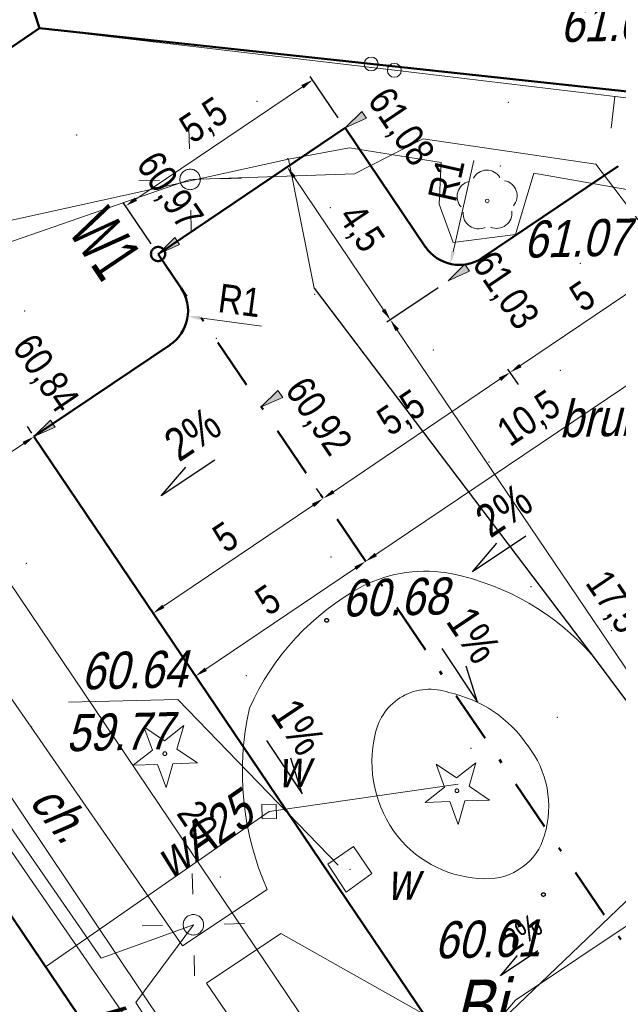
# Model space of a CAD drawing. Header units: metres. Extents: x 5515053 to 5515176, y 5844635 to 5844761.
# Tile 5 of 8: x 5515107 to 5515121, y 5844694 to 5844718. Entities that reach past the tile are written whole.
import ezdxf
from ezdxf.enums import TextEntityAlignment as Align

# ---------------------------------------------------------------- set-up
doc = ezdxf.new("R2010")
doc.units = ezdxf.units.M
doc.header["$LTSCALE"] = 1000
doc.header["$MEASUREMENT"] = 0
for name, pattern in [('0.5_0.5', [1, 0.5, -0.5]), ('1', [0]), ('BUD', [0]), ('DASHDOT', [1, 0.5, -0.25, 0, -0.25]), ('GDE', [0]), ('KOC', [2, 1.5, -0.5]), ('KOJ', [0]), ('KOU', [1.5, 1, -0.5]), ('UOW', [1.5, 1, -0.5]), ('UPE', [0]), ('UPK', [0]), ('UPT', [0]), ('UPW', [0]), ('WSN', [0])]:
    doc.linetypes.add(name, pattern=pattern)
doc.layers.get('0').update_dxf_attribs({"color": 250, "linetype": 'CONTINUOUS', "lineweight": 30})
doc.layers.get('Defpoints').update_dxf_attribs({"linetype": 'CONTINUOUS'})
for name, color, linetype in [('!KZ_GRANICE', 40, '0.5_0.5'), ('!KZ_MAPA', 253, '0.5_0.5'), ('!KZ_RZĘDNE PROJ.', 5, 'CONTINUOUS')]:
    doc.layers.add(name, color=color, linetype=linetype)
for name, color, linetype, lineweight in [('!KZ_KRAWĘŻNIK', 7, 'CONTINUOUS', 50), ('!KZ_OŚ', 1, 'DASHDOT', 30), ('!KZ_SPADKI', 7, 'CONTINUOUS', 25), ('!KZ_WYMIARY', 7, '1', 13), ('EBU_L_1', 7, '1', 50), ('EDZ_L_1', 30, 'GDE', 50), ('EUZ_T_1', 7, 'CONTINUOUS', 25), ('point', 5, 'CONTINUOUS', 13), ('SDR_L_1', 7, '1', 25), ('SDR_R_L_1', 7, '1', 35), ('SDR_T_3', 7, 'CONTINUOUS', 18), ('SZO_L_1', 7, '1', 18), ('SZO_R_L_1', 7, '1', 18), ('SZZ_R_T_1', 7, 'CONTINUOUS', 18), ('UEEN_R_L_1', 1, '1', 18), ('UKKD_R_L_1', 14, '1', 18), ('UKKD_R_T_2', 14, 'CONTINUOUS', 18), ('UTTM_R_L_1', 30, '1', 18), ('UWWA_R_T_2', 5, 'CONTINUOUS', 18), ('UWWA_R_T_3', 5, 'CONTINUOUS', 18), ('UWWA_T_3', 5, 'CONTINUOUS', 18), ('UWWO_L_3', 5, '1', 18), ('UWWO_R_L_1', 5, '1', 18), ('UWWO_R_T_2', 5, 'CONTINUOUS', 18), ('WUK_R_L_1', 15, '1', 18), ('WUK_R_T_3', 247, 'CONTINUOUS', 18), ('WUK_T_3', 247, 'CONTINUOUS', 18)]:
    doc.layers.add(name, color=color, linetype=linetype, lineweight=lineweight)
doc.layers.add('!KZ_OPIS', color=7, linetype='CONTINUOUS', lineweight=9, true_color=0x000000)
doc.styles.add('plan', font='ARIALN.TTF', dxfattribs={"height": 0.7})
doc.styles.get("Standard").update_dxf_attribs({"font": 'ARIALN.TTF', "width": 0.75})
doc.dimstyles.new('plan', dxfattribs={"dimtxt": 0.7, "dimasz": 0.3, "dimexe": 0.1, "dimexo": 0.3, "dimgap": 0.2, "dimtad": 1, "dimzin": 9, "dimtxsty": 'plan', "dimcen": 0, "dimclrd": 256, "dimclre": 256, "dimclrt": 256, "dimazin": 2, "dimtfac": 1, "dimtofl": 0, "dimtmove": 0, "dimatfit": 3, "dimfxl": 1, "dimlwd": -1, "dimarcsym": 0})

# ---------------------------------------------------------------- blocks, each defined once
blk = doc.blocks.new('DLI')
at = {"color": 253, "lineweight": 13}
blk.add_circle((0, 0), 0.045, dxfattribs=at)
for centre, start, end in [((0, 0.375), 30.1454, 149.8546), ((-0.357, 0.116), 102.1497, 221.8548), ((0.357, 0.116), 318.1452, 77.8503), ((-0.22, -0.303), 174.1535, 293.849), ((0.22, -0.303), 246.151, 5.8465)]:
    blk.add_arc(centre, 0.375, start, end, dxfattribs=at)
blk = doc.blocks.new('ZAS')
at = {"color": 253, "lineweight": 13}
for p, q in [((0.175, 0.175), (-0.175, 0.175)), ((-0.175, 0.175), (-0.175, -0.175)), ((0.175, -0.175), (0.175, 0.175)), ((-0.175, -0.175), (0.175, -0.175))]:
    blk.add_line(p, q, dxfattribs=at)
blk = doc.blocks.new('MAPA')
at = {"color": 251, "lineweight": 13}
for p, q in [((47.151, -45.967), (47.139, -45.467)), ((45.919, -46.746), (46.418, -46.734)), ((47.918, -46.7), (48.418, -46.688)), ((47.186, -47.467), (47.197, -47.967)), ((46.54, -60.409), (47.013, -60.04)), ((47.013, -60.04), (46.848, -60.617)), ((46.248, -60.638), (46.043, -60.074)), ((46.043, -60.074), (46.54, -60.409)), ((45.776, -61.008), (46.248, -60.638)), ((46.848, -60.617), (47.346, -60.952)), ((46.375, -60.986), (45.776, -61.008)), ((46.581, -61.55), (46.375, -60.986)), ((46.746, -60.973), (46.581, -61.55)), ((47.346, -60.952), (46.746, -60.973)), ((53.371, -61.544), (53.165, -60.98)), ((53.165, -60.98), (53.663, -61.315)), ((53.663, -61.315), (54.136, -60.945)), ((54.136, -60.945), (53.971, -61.522)), ((52.898, -61.913), (53.371, -61.544)), ((53.971, -61.522), (54.468, -61.858)), ((53.498, -61.892), (52.898, -61.913)), ((53.704, -62.456), (53.498, -61.892)), ((53.869, -61.879), (53.704, -62.456)), ((54.468, -61.858), (53.869, -61.879)), ((47.231, -64.15), (47.219, -63.65)), ((45.998, -64.928), (46.498, -64.917)), ((47.998, -64.882), (48.498, -64.871)), ((47.265, -65.649), (47.277, -66.149))]:
    blk.add_line(p, q, dxfattribs=at)
for centre, radius in [((47.168, -46.717), 0.25), ((46.552, -60.725), 0.045), ((53.674, -61.63), 0.045), ((47.248, -64.9), 0.25)]:
    blk.add_circle(centre, radius, dxfattribs=at)
at = {"color": 251}
for centre in [(50.497, -57.473), (55.783, -64.162)]:
    blk.add_circle(centre, 0.045, dxfattribs=at)
at = {"layer": 'EBU_L_1', "color": 251, "linetype": 'BUD', "lineweight": 50}
blk.add_line((35.707, -54.163), (49.306, -74.314), dxfattribs=at)
at = {"layer": 'EBU_L_1', "color": 251, "linetype": 'BUD'}
blk.add_line((35.707, -54.163), (49.306, -74.314), dxfattribs=at)
at = {"layer": 'EDZ_L_1', "color": 251, "linetype": 'GDE'}
for p, q in [((38.29, -27.18), (43.5, -43.03)), ((43.5, -43.03), (27.765, -53.697)), ((67.75, -45.64), (43.5, -43.03))]:
    blk.add_line(p, q, dxfattribs=at)
at = {"layer": 'point', "color": 251}
for p in [(51.818, -44.649, 61.268), (51.818, -44.649, 61.268), (48.799, -44.81, 61.366), (48.799, -44.81, 61.366), (54.928, -44.838, 61.207), (54.928, -44.838, 61.207), (44.399, -45.632, 61.049), (44.399, -45.632, 61.049), (49.544, -46.21, 61.174), (49.544, -46.21, 61.174), (54.728, -46.388, 61.223), (54.728, -46.388, 61.223), (50.591, -47.407, 61.113), (50.591, -47.407, 61.113), (56.683, -48.763, 61.044), (56.683, -48.763, 61.044), (50.208, -49.516, 61.095), (50.208, -49.516, 61.095), (43.137, -49.925, 60.843), (43.137, -49.925, 60.843), (47.806, -50.592, 60.931), (47.806, -50.592, 60.931), (53.098, -50.88, 60.945), (53.098, -50.88, 60.945), (56.196, -51.375, 60.957), (56.196, -51.375, 60.957), (54.457, -53.613, 60.853), (54.457, -53.613, 60.853), (50.601, -55.929, 60.943), (50.601, -55.929, 60.943), (43.176, -56.085, 60.741), (43.176, -56.085, 60.741), (55.48, -56.65, 60.819), (55.48, -56.65, 60.819), (57.437, -57.725, 60.771), (57.437, -57.725, 60.771), (48.538, -58.821, 60.697), (48.538, -58.821, 60.697), (56.123, -59.839, 60.703), (43.304, -60.076, 60.733), (43.304, -60.076, 60.733), (54.019, -60.595, 60.366), (51.067, -63.544, 60.67), (51.067, -63.544, 60.67), (47.907, -63.735, 60.695), (47.907, -63.735, 60.695)]:
    blk.add_point(p, dxfattribs=at)
at = {"layer": 'SDR_L_1', "color": 251, "linetype": 'KOC', "lineweight": 18}
for p, q in [((51.051, -45.947), (49.567, -46.221)), ((53.29, -46.306), (51.051, -45.947)), ((53.244, -47.317), (53.29, -46.306)), ((55.547, -46.564), (55.101, -48.064)), ((57.957, -46.988), (55.547, -46.564)), ((53.585, -48.259), (53.244, -47.317)), ((55.101, -48.064), (53.585, -48.259))]:
    blk.add_line(p, q, dxfattribs=at)
at = {"layer": 'SDR_L_1', "color": 251, "linetype": 'KOU', "lineweight": 18}
for p, q in [((49.567, -46.221), (42.422, -47.797)), ((50.19, -49.368), (49.567, -46.221)), ((37.129, -51.17), (46.98, -65.416)), ((46.98, -65.416), (49.049, -64.038)), ((55.102, -66.739), (58.56, -64.418)), ((47.571, -66.322), (49.383, -65.11)), ((49.383, -65.11), (53.589, -67.484)), ((54.343, -76.318), (47.571, -66.322)), ((54.586, -67.341), (55.102, -66.739))]:
    blk.add_line(p, q, dxfattribs=at)
at = {"layer": 'SDR_L_1', "color": 251, "linetype": 'KOJ', "lineweight": 25}
for p, q in [((50.19, -49.368), (56.969, -58.324)), ((56.969, -58.324), (57.835, -59.474))]:
    blk.add_line(p, q, dxfattribs=at)
at = {"layer": 'SDR_L_1', "color": 251, "linetype": 'KOU', "lineweight": 18}
for centre, radius, start, end in [((52.896, -59.635), 3.36, 78.5683, 117.0437), ((52.32, -62.395), 6.18, 41.2163, 78.4053), ((54.348, -62.159), 6.27, 118.3695, 156.0757), ((55.492, -61.176), 7.05, 167.2191, 203.9472)]:
    blk.add_arc(centre, radius, start, end, dxfattribs=at)
at = {"layer": 'SDR_R_L_1', "color": 251, "linetype": 'KOC', "lineweight": 18}
blk.add_line((37.356, -53.665), (49.912, -72.4), dxfattribs=at)
for centre, radius, start, end in [((53.015, -60.513), 1.36, 70.072, 168.6859), ((52.831, -62.266), 3.1, 34.0438, 77.9295), ((54.552, -60.926), 2.95, 166.6825, 218.0561), ((53.502, -62.016), 2.41, 343.2417, 38.0742), ((54.386, -61.005), 2.77, 218.8771, 269.3369), ((54.412, -62.326), 1.45, 267.7133, 344.6039)]:
    blk.add_arc(centre, radius, start, end, dxfattribs=at)
at = {"layer": 'SZO_L_1', "color": 251, "linetype": '1'}
for p, q in [((38.256, -46.586), (43.502, -43.031)), ((43.502, -43.031), (51.584, -43.901)), ((51.584, -43.901), (59.666, -44.771))]:
    blk.add_line(p, q, dxfattribs=at)
blk.add_circle((51.584, -43.901), 0.17, dxfattribs=at)
at = {"layer": 'SZO_R_L_1', "color": 251, "linetype": '1'}
for p, q in [((43.502, -43.031), (38.256, -46.586)), ((52.148, -44.055), (43.502, -43.031)), ((60.794, -45.079), (52.148, -44.055))]:
    blk.add_line(p, q, dxfattribs=at)
blk.add_circle((52.148, -44.055), 0.17, dxfattribs=at)
at = {"layer": 'UEEN_R_L_1', "color": 251, "linetype": 'UPE', "lineweight": 18}
for p, q in [((52.847, -45.726), (51.176, -46.584)), ((57.062, -46.348), (52.847, -45.726)), ((63.366, -54.655), (57.062, -46.348)), ((51.176, -46.584), (47.168, -46.717)), ((47.168, -46.717), (39.061, -49.535)), ((36.687, -53.701), (44.996, -65.712)), ((44.996, -65.712), (47.248, -64.9)), ((47.248, -64.9), (45.841, -66.792)), ((45.841, -66.792), (49.781, -72.803))]:
    blk.add_line(p, q, dxfattribs=at)
at = {"layer": 'UKKD_R_L_1', "color": 251, "linetype": 'UPK', "lineweight": 18}
blk.add_line((36.959, -54.635), (56.611, -83.118), dxfattribs=at)
at = {"layer": 'UTTM_R_L_1', "color": 251, "linetype": 'UPT', "lineweight": 18}
blk.add_line((74.356, -48.51), (52.356, -69.523), dxfattribs=at)
at = {"layer": 'UWWA_T_3', "color": 251}
for p in [(44.2, -59.469), (50.775, -63.448)]:
    blk.add_line(p, (46.87, -59.407), dxfattribs=at)
at = {"layer": 'UWWO_L_3', "color": 251, "linetype": 'UOW', "lineweight": 18}
for p, q in [((51.155, -62.989), (50.525, -63.424)), ((51.6, -63.649), (51.155, -62.989)), ((50.525, -63.424), (50.971, -64.103)), ((50.971, -64.103), (51.6, -63.649))]:
    blk.add_line(p, q, dxfattribs=at)
at = {"layer": 'UWWO_R_L_1', "color": 251, "linetype": 'UPW', "lineweight": 18}
for p, q in [((49.095, -62.136), (53.7, -61.47)), ((43.641, -65.923), (49.095, -62.136))]:
    blk.add_line(p, q, dxfattribs=at)
at = {"layer": 'WUK_R_L_1', "color": 251, "linetype": 'WSN', "lineweight": 18}
blk.add_line((57.524, -44.697), (57.432, -45.47), dxfattribs=at)
at = {"layer": 'SZZ_R_T_1', "color": 251, "rotation": 1.322970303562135}
blk.add_blockref('DLI', (54.412, -47.24), dxfattribs=at)
at = {"layer": 'UWWA_R_T_2', "color": 251, "rotation": 1.322970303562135}
blk.add_blockref('ZAS', (49.095, -62.136), dxfattribs=at)
at = {"layer": 'EUZ_T_1', "color": 251, "oblique": 15}
blk.add_text('Bi', height=1.25, rotation=1.323, dxfattribs=at).set_placement((54.194, -66.83), align=Align.MIDDLE)
at = {"layer": 'SDR_T_3', "color": 251, "oblique": 15}
for s, rotation, p in [('bruk', 1.323, (57.165, -52.518)), ('ch.', 308.3531, (44.014, -62.154))]:
    blk.add_text(s, height=0.9, rotation=rotation, dxfattribs=at).set_placement(p, align=Align.MIDDLE)
at = {"layer": 'UKKD_R_T_2', "color": 251, "oblique": 15}
blk.add_text('kd150', height=0.9, rotation=300.7531, dxfattribs=at).set_placement((45.326, -68.305), align=Align.CENTER)
at = {"layer": 'UWWA_R_T_3', "color": 251, "oblique": 15}
blk.add_text('w', height=0.9, rotation=1.323, dxfattribs=at).set_placement((49.661, -61.093), align=Align.MIDDLE)
at = {"layer": 'UWWA_T_3', "color": 251, "oblique": 15}
for s, p in [('60.64', (44.493, -58.262)), ('59.77', (44.126, -59.77))]:
    blk.add_text(s, height=0.9, rotation=1.323, dxfattribs=at).set_placement(p, align=Align.TOP_LEFT)
blk.add_text('w', height=0.9, rotation=1.323, dxfattribs=at).set_placement((51.965, -64.3))
at = {"layer": 'UWWO_R_T_2', "color": 251, "oblique": 15}
blk.add_text('wA25', height=0.9, rotation=34.8028, dxfattribs=at).set_placement((47.746, -63.088), align=Align.CENTER)
at = {"layer": 'WUK_R_T_3', "color": 251, "oblique": 15}
for s, p in [('61.07', (55.304, -48.63)), ('60.68', (50.875, -57.384)), ('60.61', (53.129, -65.724))]:
    blk.add_text(s, height=0.9, rotation=1.323, dxfattribs=at).set_placement(p)
at = {"layer": 'WUK_T_3', "color": 251, "oblique": 15}
blk.add_text('61.09', height=0.9, rotation=1.323, dxfattribs=at).set_placement((56.193, -43.368))
blk = doc.blocks.new('GRANICE')
at = {"layer": 'EDZ_L_1', "linetype": 'GDE'}
for p, q in [((38.29, -27.18), (43.5, -43.03)), ((43.5, -43.03), (27.765, -53.697)), ((67.75, -45.64), (43.5, -43.03))]:
    blk.add_line(p, q, dxfattribs=at)
blk = doc.blocks.new('*D290')
at = {"layer": '!KZ_WYMIARY', "lineweight": -2, "transparency": 16777216}
for p, q in [((5515106.774, 5844708.427), (5515106.885, 5844708.261)), ((5515100.971, 5844704.511), (5515101.083, 5844704.346))]:
    blk.add_line(p, q, dxfattribs=at)
at = {"layer": '!KZ_WYMIARY', "transparency": 16777216}
blk.add_line((5515106.693, 5844708.011), (5515101.388, 5844704.431), dxfattribs=at)
for points in [[(5515106.665, 5844708.052), (5515106.721, 5844707.969), (5515106.941, 5844708.178)], [(5515101.36, 5844704.472), (5515101.416, 5844704.389), (5515101.139, 5844704.263)]]:
    blk.add_solid(points, dxfattribs=at)
at = {"layer": 'Defpoints', "color": 0, "transparency": 16777216}
for p in [(5515106.941, 5844708.178), (5515101.139, 5844704.263), (5515101.139, 5844704.263)]:
    blk.add_point(p, dxfattribs=at)
at = {"layer": '!KZ_WYMIARY', "transparency": 16777216, "insert": (5515103.733, 5844706.677), "char_height": 0.7, "attachment_point": 5, "rotation": 34.013, "style": 'plan'}
blk.add_mtext('7', dxfattribs=at)
blk = doc.blocks.new('*D293')
at = {"layer": '!KZ_WYMIARY', "transparency": 16777216}
blk.add_line((5515112.488, 5844710.876), (5515110.986, 5844711.075), dxfattribs=at)
blk.add_solid([(5515110.993, 5844711.124), (5515110.98, 5844711.025), (5515110.689, 5844711.114)], dxfattribs=at)
at = {"layer": 'Defpoints', "color": 0, "transparency": 16777216}
for p in [(5515109.698, 5844711.245), (5515110.689, 5844711.114)]:
    blk.add_point(p, dxfattribs=at)
at = {"layer": '!KZ_WYMIARY', "transparency": 16777216, "insert": (5515111.958, 5844711.502), "char_height": 0.7, "attachment_point": 5, "rotation": 352.4723, "style": 'plan'}
blk.add_mtext('R1', dxfattribs=at)
blk = doc.blocks.new('*D294')
at = {"layer": '!KZ_WYMIARY', "transparency": 16777216}
blk.add_line((5515117.665, 5844714.918), (5515117.158, 5844712.685), dxfattribs=at)
blk.add_solid([(5515117.109, 5844712.696), (5515117.207, 5844712.674), (5515117.091, 5844712.393)], dxfattribs=at)
at = {"layer": 'Defpoints', "color": 0, "transparency": 16777216}
for p in [(5515117.313, 5844713.368), (5515117.091, 5844712.393)]:
    blk.add_point(p, dxfattribs=at)
at = {"layer": '!KZ_WYMIARY', "transparency": 16777216, "insert": (5515116.993, 5844714.448), "char_height": 0.7, "attachment_point": 5, "rotation": 77.2009, "style": 'plan'}
blk.add_mtext('R1', dxfattribs=at)
blk = doc.blocks.new('*D299')
at = {"layer": '!KZ_WYMIARY', "lineweight": -2, "transparency": 16777216}
for p, q in [((5515114.277, 5844715.542), (5515113.031, 5844714.701)), ((5515116.795, 5844711.812), (5515115.548, 5844710.971))]:
    blk.add_line(p, q, dxfattribs=at)
at = {"layer": '!KZ_WYMIARY', "transparency": 16777216}
blk.add_line((5515113.282, 5844714.508), (5515115.463, 5844711.275), dxfattribs=at)
for points in [[(5515113.323, 5844714.536), (5515113.24, 5844714.48), (5515113.114, 5844714.757)], [(5515115.505, 5844711.303), (5515115.422, 5844711.247), (5515115.631, 5844711.027)]]:
    blk.add_solid(points, dxfattribs=at)
at = {"layer": 'Defpoints', "color": 0, "transparency": 16777216}
for p in [(5515114.526, 5844715.71), (5515117.043, 5844711.98), (5515115.631, 5844711.027)]:
    blk.add_point(p, dxfattribs=at)
at = {"layer": '!KZ_WYMIARY', "transparency": 16777216, "insert": (5515114.886, 5844713.238), "char_height": 0.7, "attachment_point": 5, "rotation": 304.013, "style": 'plan'}
blk.add_mtext('4,5', dxfattribs=at)
blk = doc.blocks.new('*D300')
at = {"layer": '!KZ_WYMIARY', "lineweight": -2, "transparency": 16777216}
for p, q in [((5515114.358, 5844715.958), (5515113.679, 5844716.964)), ((5515109.799, 5844712.882), (5515109.12, 5844713.888))]:
    blk.add_line(p, q, dxfattribs=at)
at = {"layer": '!KZ_WYMIARY', "transparency": 16777216}
blk.add_line((5515113.487, 5844716.714), (5515109.425, 5844713.973), dxfattribs=at)
for points in [[(5515113.459, 5844716.755), (5515113.515, 5844716.672), (5515113.735, 5844716.882)], [(5515109.397, 5844714.014), (5515109.453, 5844713.931), (5515109.176, 5844713.805)]]:
    blk.add_solid(points, dxfattribs=at)
at = {"layer": 'Defpoints', "color": 0, "transparency": 16777216}
for p in [(5515114.526, 5844715.71), (5515109.176, 5844713.805), (5515109.967, 5844712.633)]:
    blk.add_point(p, dxfattribs=at)
at = {"layer": '!KZ_WYMIARY', "transparency": 16777216, "insert": (5515111.109, 5844715.857), "char_height": 0.7, "attachment_point": 5, "rotation": 34.013, "style": 'plan'}
blk.add_mtext('5,5', dxfattribs=at)
blk = doc.blocks.new('*D303')
at = {"layer": '!KZ_WYMIARY', "lineweight": -2, "transparency": 16777216}
for p, q in [((5515116.795, 5844711.812), (5515115.548, 5844710.971)), ((5515127.415, 5844697.867), (5515125.337, 5844696.465))]:
    blk.add_line(p, q, dxfattribs=at)
at = {"layer": '!KZ_WYMIARY', "transparency": 16777216}
blk.add_line((5515115.799, 5844710.778), (5515125.252, 5844696.769), dxfattribs=at)
for points in [[(5515115.84, 5844710.806), (5515115.757, 5844710.75), (5515115.631, 5844711.027)], [(5515125.294, 5844696.797), (5515125.211, 5844696.741), (5515125.42, 5844696.521)]]:
    blk.add_solid(points, dxfattribs=at)
at = {"layer": 'Defpoints', "color": 0, "transparency": 16777216}
for p in [(5515117.043, 5844711.98), (5515127.664, 5844698.035), (5515125.42, 5844696.521)]:
    blk.add_point(p, dxfattribs=at)
at = {"layer": '!KZ_WYMIARY', "transparency": 16777216, "insert": (5515121.04, 5844704.121), "char_height": 0.7, "attachment_point": 5, "rotation": 304.013, "style": 'plan'}
blk.add_mtext('17,5', dxfattribs=at)
blk = doc.blocks.new('*D307')
at = {"layer": '!KZ_WYMIARY', "lineweight": -2, "transparency": 16777216}
for p, q in [((5515100.89, 5844704.095), (5515099.023, 5844702.835)), ((5515112.078, 5844687.517), (5515110.21, 5844686.257))]:
    blk.add_line(p, q, dxfattribs=at)
at = {"layer": '!KZ_WYMIARY', "transparency": 16777216}
blk.add_line((5515099.274, 5844702.642), (5515110.126, 5844686.561), dxfattribs=at)
for points in [[(5515099.315, 5844702.67), (5515099.232, 5844702.614), (5515099.106, 5844702.891)], [(5515110.167, 5844686.589), (5515110.084, 5844686.533), (5515110.293, 5844686.312)]]:
    blk.add_solid(points, dxfattribs=at)
at = {"layer": 'Defpoints', "color": 0, "transparency": 16777216}
for p in [(5515101.139, 5844704.263), (5515112.327, 5844687.685), (5515110.293, 5844686.312)]:
    blk.add_point(p, dxfattribs=at)
at = {"layer": '!KZ_WYMIARY', "transparency": 16777216, "insert": (5515105.162, 5844694.913), "char_height": 0.7, "attachment_point": 5, "rotation": 304.013, "style": 'plan'}
blk.add_mtext('20', dxfattribs=at)
blk = doc.blocks.new('*D310')
at = {"layer": '!KZ_WYMIARY', "lineweight": -2, "transparency": 16777216}
for p, q in [((5515113.824, 5844706.917), (5515113.936, 5844706.752)), ((5515109.68, 5844704.12), (5515109.792, 5844703.955))]:
    blk.add_line(p, q, dxfattribs=at)
at = {"layer": '!KZ_WYMIARY', "transparency": 16777216}
blk.add_line((5515110.096, 5844704.04), (5515113.744, 5844706.501), dxfattribs=at)
for points in [[(5515113.716, 5844706.542), (5515113.772, 5844706.459), (5515113.992, 5844706.669)], [(5515110.068, 5844704.081), (5515110.124, 5844703.998), (5515109.848, 5844703.872)]]:
    blk.add_solid(points, dxfattribs=at)
at = {"layer": 'Defpoints', "color": 0, "transparency": 16777216}
for p in [(5515113.992, 5844706.669), (5515113.992, 5844706.669), (5515109.848, 5844703.872)]:
    blk.add_point(p, dxfattribs=at)
at = {"layer": '!KZ_WYMIARY', "transparency": 16777216, "insert": (5515111.609, 5844705.731), "char_height": 0.7, "attachment_point": 5, "rotation": 34.0131, "style": 'plan'}
blk.add_mtext('5', dxfattribs=at)
blk = doc.blocks.new('*D311')
at = {"layer": '!KZ_WYMIARY', "lineweight": -2, "transparency": 16777216}
for p, q in [((5515118.751, 5844709.449), (5515118.495, 5844709.828)), ((5515113.824, 5844706.917), (5515113.936, 5844706.752))]:
    blk.add_line(p, q, dxfattribs=at)
at = {"layer": '!KZ_WYMIARY', "transparency": 16777216}
blk.add_line((5515114.241, 5844706.836), (5515118.302, 5844709.577), dxfattribs=at)
for points in [[(5515118.275, 5844709.619), (5515118.33, 5844709.536), (5515118.551, 5844709.745)], [(5515114.213, 5844706.878), (5515114.269, 5844706.795), (5515113.992, 5844706.669)]]:
    blk.add_solid(points, dxfattribs=at)
at = {"layer": 'Defpoints', "color": 0, "transparency": 16777216}
for p in [(5515118.551, 5844709.745), (5515118.919, 5844709.2), (5515113.992, 5844706.669)]:
    blk.add_point(p, dxfattribs=at)
at = {"layer": '!KZ_WYMIARY', "transparency": 16777216, "insert": (5515115.925, 5844708.72), "char_height": 0.7, "attachment_point": 5, "rotation": 34.0131, "style": 'plan'}
blk.add_mtext('5,5', dxfattribs=at)
blk = doc.blocks.new('*D312')
at = {"layer": '!KZ_WYMIARY', "lineweight": -2, "transparency": 16777216}
for p, q in [((5515122.666, 5844712.586), (5515122.64, 5844712.625)), ((5515118.751, 5844709.449), (5515118.495, 5844709.828))]:
    blk.add_line(p, q, dxfattribs=at)
at = {"layer": '!KZ_WYMIARY', "transparency": 16777216}
blk.add_line((5515118.8, 5844709.913), (5515122.447, 5844712.374), dxfattribs=at)
for points in [[(5515122.419, 5844712.416), (5515122.475, 5844712.333), (5515122.696, 5844712.542)], [(5515118.772, 5844709.954), (5515118.828, 5844709.872), (5515118.551, 5844709.745)]]:
    blk.add_solid(points, dxfattribs=at)
at = {"layer": 'Defpoints', "color": 0, "transparency": 16777216}
for p in [(5515122.696, 5844712.542), (5515122.834, 5844712.337), (5515118.919, 5844709.2)]:
    blk.add_point(p, dxfattribs=at)
at = {"layer": '!KZ_WYMIARY', "transparency": 16777216, "insert": (5515120.312, 5844711.605), "char_height": 0.7, "attachment_point": 5, "rotation": 34.0131, "style": 'plan'}
blk.add_mtext('5', dxfattribs=at)
blk = doc.blocks.new('*D313')
at = {"layer": '!KZ_WYMIARY', "lineweight": -2, "transparency": 16777216}
for p, q in [((5515114.86, 5844705.383), (5515114.971, 5844705.218)), ((5515110.715, 5844702.587), (5515110.827, 5844702.421))]:
    blk.add_line(p, q, dxfattribs=at)
at = {"layer": '!KZ_WYMIARY', "transparency": 16777216}
blk.add_line((5515111.131, 5844702.506), (5515114.779, 5844704.967), dxfattribs=at)
for points in [[(5515114.751, 5844705.008), (5515114.807, 5844704.926), (5515115.027, 5844705.135)], [(5515111.104, 5844702.547), (5515111.159, 5844702.464), (5515110.883, 5844702.338)]]:
    blk.add_solid(points, dxfattribs=at)
at = {"layer": 'Defpoints', "color": 0, "transparency": 16777216}
for p in [(5515115.027, 5844705.135), (5515115.027, 5844705.135), (5515110.883, 5844702.338)]:
    blk.add_point(p, dxfattribs=at)
at = {"layer": '!KZ_WYMIARY', "transparency": 16777216, "insert": (5515112.644, 5844704.197), "char_height": 0.7, "attachment_point": 5, "rotation": 34.0131, "style": 'plan'}
blk.add_mtext('5', dxfattribs=at)
blk = doc.blocks.new('*D314')
at = {"layer": '!KZ_WYMIARY', "lineweight": -2, "transparency": 16777216}
for p, q in [((5515123.571, 5844711.245), (5515123.675, 5844711.091)), ((5515114.86, 5844705.383), (5515114.971, 5844705.218))]:
    blk.add_line(p, q, dxfattribs=at)
at = {"layer": '!KZ_WYMIARY', "transparency": 16777216}
blk.add_line((5515115.276, 5844705.303), (5515123.482, 5844710.84), dxfattribs=at)
for points in [[(5515123.454, 5844710.882), (5515123.51, 5844710.799), (5515123.731, 5844711.008)], [(5515115.248, 5844705.344), (5515115.304, 5844705.261), (5515115.027, 5844705.135)]]:
    blk.add_solid(points, dxfattribs=at)
at = {"layer": 'Defpoints', "color": 0, "transparency": 16777216}
for p in [(5515123.731, 5844711.008), (5515123.739, 5844710.996), (5515115.027, 5844705.135)]:
    blk.add_point(p, dxfattribs=at)
at = {"layer": '!KZ_WYMIARY', "transparency": 16777216, "insert": (5515119.032, 5844708.586), "char_height": 0.7, "attachment_point": 5, "rotation": 34.0131, "style": 'plan'}
blk.add_mtext('10,5', dxfattribs=at)
blk = doc.blocks.new('*D316')
at = {"layer": '!KZ_WYMIARY', "lineweight": -2, "transparency": 16777216}
for p, q in [((5515105.914, 5844707.486), (5515104.799, 5844706.734)), ((5515117.103, 5844690.908), (5515115.978, 5844690.15))]:
    blk.add_line(p, q, dxfattribs=at)
at = {"layer": '!KZ_WYMIARY', "transparency": 16777216}
blk.add_line((5515105.05, 5844706.541), (5515115.893, 5844690.454), dxfattribs=at)
for points in [[(5515105.091, 5844706.569), (5515105.009, 5844706.513), (5515104.882, 5844706.79)], [(5515115.934, 5844690.482), (5515115.851, 5844690.426), (5515116.06, 5844690.205)]]:
    blk.add_solid(points, dxfattribs=at)
at = {"layer": 'Defpoints', "color": 0, "transparency": 16777216}
for p in [(5515106.163, 5844707.653), (5515117.352, 5844691.076), (5515116.06, 5844690.205)]:
    blk.add_point(p, dxfattribs=at)
at = {"layer": '!KZ_WYMIARY', "transparency": 16777216, "insert": (5515110.934, 5844698.809), "char_height": 0.7, "attachment_point": 5, "rotation": 303.9803, "style": 'plan'}
blk.add_mtext('20', dxfattribs=at)

msp = doc.modelspace()

# ---------------------------------------------------------------- hatches: boundary and pattern name
at = {"layer": '!KZ_RZĘDNE PROJ.'}
h = msp.add_hatch(color=5, dxfattribs=at)
h.dxf.hatch_style = 1
h.paths.add_polyline_path([(5515114.933, 5844716.112), (5515114.526, 5844715.71), (5515115.047, 5844715.944)])
h = msp.add_hatch(color=5, dxfattribs=at)
h.dxf.hatch_style = 1
h.paths.add_polyline_path([(5515110.374, 5844713.036), (5515109.967, 5844712.633), (5515110.488, 5844712.867)])
h = msp.add_hatch(color=5, dxfattribs=at)
h.dxf.hatch_style = 1
h.paths.add_polyline_path([(5515117.45, 5844712.382), (5515117.043, 5844711.98), (5515117.564, 5844712.214)])
h = msp.add_hatch(color=5, dxfattribs=at)
h.dxf.hatch_style = 1
h.paths.add_polyline_path([(5515112.891, 5844709.306), (5515112.484, 5844708.903), (5515113.005, 5844709.137)])
h = msp.add_hatch(color=5, dxfattribs=at)
h.dxf.hatch_style = 1
h.paths.add_polyline_path([(5515107.348, 5844708.581), (5515106.941, 5844708.178), (5515107.462, 5844708.412)])

# ---------------------------------------------------------------- linework, layer by layer
at = {"layer": '!KZ_KRAWĘŻNIK', "linetype": 'Continuous'}
for p, q in [((5515114.526, 5844715.71), (5515109.967, 5844712.633)), ((5515121.188, 5844714.777), (5515117.87, 5844712.538)), ((5515110.259, 5844710.417), (5515106.941, 5844708.178))]:
    msp.add_line(p, q, dxfattribs=at)
at = {"layer": '!KZ_KRAWĘŻNIK'}
for p, q in [((5515114.526, 5844715.71), (5515116.489, 5844712.801)), ((5515109.967, 5844712.633), (5515110.527, 5844711.804)), ((5515106.941, 5844708.178), (5515118.129, 5844691.6))]:
    msp.add_line(p, q, dxfattribs=at)
at = {"layer": '!KZ_KRAWĘŻNIK', "linetype": 'Continuous'}
for centre, start, end in [((5515117.313, 5844713.368), 214.013, 304.013), ((5515109.698, 5844711.245), 304.013, 34.013)]:
    msp.add_arc(centre, 1, start, end, dxfattribs=at)
at = {"layer": '!KZ_OŚ', "lineweight": 50, "ltscale": 0.0025}
msp.add_line((5515109.967, 5844712.633), (5515128.243, 5844685.551), dxfattribs=at)
msp.add_circle((5515109.967, 5844712.633), 0.173, dxfattribs=at)
at = {"layer": '!KZ_SPADKI', "lineweight": 30}
for p, q in [((5515111.347, 5844707.605), (5515110.043, 5844706.735)), ((5515110.043, 5844706.735), (5515110.64, 5844707.436)), ((5515118.935, 5844705.747), (5515117.632, 5844704.877)), ((5515117.632, 5844704.877), (5515118.229, 5844705.578)), ((5515116.889, 5844703.009), (5515117.758, 5844701.705)), ((5515117.758, 5844701.705), (5515117.476, 5844702.581)), ((5515112.612, 5844700.765), (5515113.482, 5844699.462)), ((5515113.482, 5844699.462), (5515113.2, 5844700.338)), ((5515119.228, 5844695.636), (5515118.316, 5844695.027)), ((5515118.316, 5844695.027), (5515118.734, 5844695.517))]:
    msp.add_line(p, q, dxfattribs=at)
at = {"layer": '!KZ_WYMIARY', "color": 3}
msp.add_line((5515112.484, 5844708.903), (5515112.484, 5844708.903), dxfattribs=at)
at = {"layer": '!KZ_WYMIARY', "color": 5}
for points in [[(5515114.933, 5844716.112), (5515114.526, 5844715.71), (5515115.047, 5844715.944)], [(5515110.374, 5844713.036), (5515109.967, 5844712.633), (5515110.488, 5844712.867)], [(5515117.45, 5844712.382), (5515117.043, 5844711.98), (5515117.564, 5844712.214)], [(5515112.891, 5844709.306), (5515112.484, 5844708.903), (5515113.005, 5844709.137)], [(5515107.348, 5844708.581), (5515106.941, 5844708.178), (5515107.462, 5844708.412)]]:
    msp.add_lwpolyline(points, close=True, dxfattribs=at)

# ---------------------------------------------------------------- block references
at = {"layer": '!KZ_GRANICE', "linetype": 'Continuous'}
msp.add_blockref('GRANICE', (5515063.58, 5844761.17), dxfattribs=at)
at = {"layer": '!KZ_MAPA', "linetype": 'Continuous'}
msp.add_blockref('MAPA', (5515063.58, 5844761.17), dxfattribs=at)

# ---------------------------------------------------------------- texts
at = {"layer": '!KZ_OPIS', "color": 1, "insert": (5515108.749, 5844713.862), "char_height": 1.2, "attachment_point": 1, "rotation": 303.91}
msp.add_mtext_dynamic_manual_height_columns('W1', width=4.45031, gutter_width=12.5, heights=[0], dxfattribs=at)
at = {"layer": '!KZ_RZĘDNE PROJ.', "color": 5, "char_height": 0.7, "width": 5.32125, "attachment_point": 1, "rotation": 304.0368}
for s, insert in [('{\\W1;61,08}', (5515115.634, 5844716.777)), ('{\\W1;60,97}', (5515109.995, 5844715.214)), ('{\\W1;61,03}', (5515118.183, 5844712.788)), ('{\\W1;60,84}', (5515106.969, 5844710.759)), ('{\\W1;60,92}', (5515113.624, 5844709.711))]:
    msp.add_mtext(s, dxfattribs=dict(at, insert=insert))
at = {"layer": '!KZ_SPADKI', "attachment_point": 5, "style": 'plan'}
for s, insert, char_height, width, rotation in [('2%', (5515110.809, 5844708.242), 0.8, 1.63137, 33.7491), ('2%', (5515118.398, 5844706.385), 0.8, 1.63137, 33.7491), ('1%', (5515117.663, 5844703.341), 0.8, 1.63137, 303.7491), ('1%', (5515113.387, 5844701.097), 0.8, 1.63137, 303.7491), ('2%', (5515118.852, 5844696.082), 0.56, 1.14196, 33.7491)]:
    msp.add_mtext(s, dxfattribs=dict(at, insert=insert, char_height=char_height, width=width, rotation=rotation))

# ---------------------------------------------------------------- dimensions: what is measured, and where the dimension line sits
at = {"layer": '!KZ_WYMIARY'}
for p1, p2, distance, picture, middle in [((5515114.526, 5844715.71), (5515109.967, 5844712.633), -1.414, '*D300', (5515111.109, 5844715.857)), ((5515114.526, 5844715.71), (5515117.043, 5844711.98), -1.704, '*D299', (5515114.886, 5844713.238)), ((5515106.941, 5844708.178), (5515101.139, 5844704.263), 0, '*D290', (5515103.733, 5844706.677)), ((5515109.848, 5844703.872), (5515113.992, 5844706.669), 0, '*D310', (5515111.609, 5844705.731)), ((5515110.883, 5844702.338), (5515115.027, 5844705.135), 0, '*D313', (5515112.644, 5844704.197))]:
    dim = msp.add_aligned_dim(p1=p1, p2=p2, distance=distance, dimstyle='plan', dxfattribs=at)
    dim.commit()
    dim.dimension.update_dxf_attribs({"geometry": picture, "text_midpoint": middle})
dim = msp.add_radius_dim(center=(5515117.313, 5844713.368), mpoint=(5515117.091, 5844712.393), dimstyle='plan', dxfattribs=at)
dim.commit()
dim.dimension.update_dxf_attribs({"geometry": '*D294', "text_midpoint": (5515117.53, 5844714.325), "dimtype": 164})
for base, p1, p2, angle, picture, middle in [((5515122.696, 5844712.542), (5515118.919, 5844709.2), (5515122.834, 5844712.337), 214.0131, '*D312', (5515120.312, 5844711.605)), ((5515125.42, 5844696.521), (5515117.043, 5844711.98), (5515127.664, 5844698.035), 124.013, '*D303', (5515121.04, 5844704.121)), ((5515123.731, 5844711.008), (5515115.027, 5844705.135), (5515123.739, 5844710.996), 214.0131, '*D314', (5515119.032, 5844708.586)), ((5515118.551, 5844709.745), (5515113.992, 5844706.669), (5515118.919, 5844709.2), 214.0131, '*D311', (5515115.925, 5844708.72)), ((5515110.293, 5844686.312), (5515101.139, 5844704.263), (5515112.327, 5844687.685), 124.013, '*D307', (5515105.162, 5844694.913))]:
    dim = msp.add_linear_dim(base=base, p1=p1, p2=p2, angle=angle, dimstyle='plan', override={"dimtmove": 1}, dxfattribs=at)
    dim.commit()
    dim.dimension.update_dxf_attribs({"geometry": picture, "text_midpoint": middle})
dim = msp.add_radius_dim(center=(5515109.698, 5844711.245), mpoint=(5515110.689, 5844711.114), dimstyle='plan', dxfattribs=at)
dim.commit()
dim.dimension.update_dxf_attribs({"geometry": '*D293', "text_midpoint": (5515111.958, 5844711.502)})
at = {"layer": '!KZ_WYMIARY', "color": 3}
dim = msp.add_linear_dim(base=(5515116.06, 5844690.205), p1=(5515106.163, 5844707.653), p2=(5515117.352, 5844691.076), angle=123.9803, dimstyle='plan', override={"dimtmove": 1}, dxfattribs=at)
dim.commit()
dim.dimension.update_dxf_attribs({"geometry": '*D316', "text_midpoint": (5515110.934, 5844698.809)})

doc.saveas('drawing.dxf')
